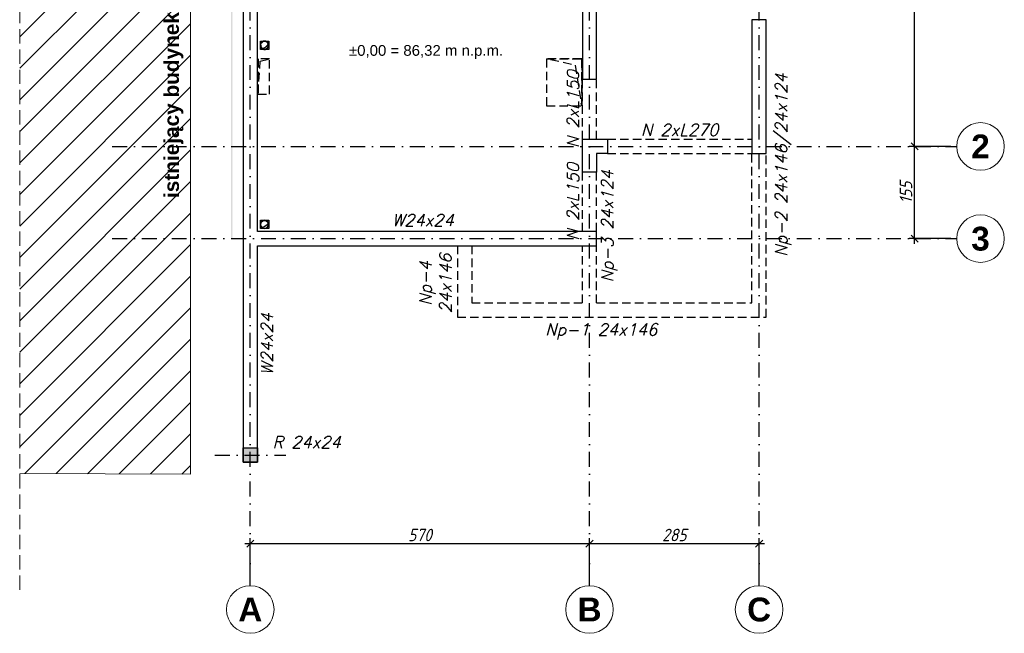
# Model space of a CAD drawing. Header units: millimetres. Extents: x -59549 to 24928, y -40343 to 39139.
# Tile 3 of 27: x -43803 to -27258, y -10343 to -29. Entities that reach past the tile are written whole.
import ezdxf
from ezdxf.enums import TextEntityAlignment as Align

# ---------------------------------------------------------------- set-up
doc = ezdxf.new("R2010")
doc.units = ezdxf.units.MM
doc.header["$MEASUREMENT"] = 0
for name, pattern in [('DASHDOT', [25.4, 12.7, -6.35, 0, -6.35]), ('DASHDOTX2', [2, 1, -0.5, 0, -0.5]), ('Dot & Dashed', [335.138881, 176.388884, -88.194442, 0, -70.555556]), ('Hidden', [7.14375, 4.7625, -2.38125]), ('Krawędzie ukryte', [340, 240, -100])]:
    doc.linetypes.add(name, pattern=pattern)
for name, color, linetype in [('k-nadproża', 4, 'Hidden'), ('k-osie', 1, 'DASHDOT'), ('k-stropy', 4, 'Hidden'), ('k-stropy opisy', 2, 'Continuous'), ('k-słupy', 2, 'Continuous'), ('k-wymiary', 1, 'Continuous'), ('k-ściany', 2, 'Continuous'), ('Nowe_220-A Ściany', 7, 'Continuous'), ('Nowe_440-K Słupy', 7, 'Continuous')]:
    doc.layers.add(name, color=color, linetype=linetype)
doc.layers.add('Nowe_0_Nr_pióra__1', color=7, linetype='Continuous', lineweight=13)
doc.layers.add('Nowe_299-A Wymiary Opisy_Nr_pióra__46', color=7, linetype='Continuous', lineweight=15)
doc.styles.add('50', font='romans.shx', dxfattribs={"width": 0.85, "oblique": 15, "height": 10})
doc.styles.add('ISO', font='ISOCP.SHX', dxfattribs={"oblique": 15})
doc.styles.add('STYL_AUTOMATYCZNY_1', font='arialbd.ttf')
doc.styles.add('STYL_AUTOMATYCZNY_2', font='arial.ttf')
doc.dimstyles.new('ISO 1_100', dxfattribs={"dimtxt": 210, "dimasz": 120, "dimexe": 90, "dimexo": 100, "dimgap": 40, "dimtad": 1, "dimdec": 1, "dimlfac": 0.1, "dimzin": 9, "dimdsep": 46, "dimtxsty": 'ISO', "dimblk": 'OBLIQUE', "dimcen": 0.09, "dimdle": 90, "dimclrd": 1, "dimclre": 1, "dimclrt": 2, "dimadec": 0, "dimazin": 0, "dimtfac": 1, "dimtdec": 1, "dimtix": 1, "dimtmove": 2, "dimatfit": 0, "dimfxl": 1, "dimtolj": 1, "dimtzin": 0, "dimlwd": -1, "dimlwe": -1, "dimarcsym": 0})
pattern_1 = [(0, (-50000, 0), (0, 173.2051), [0, -100]), (0, (-49950, 86.6), (0, 173.2051), [0, -100])]

# ---------------------------------------------------------------- blocks, each defined once
blk = doc.blocks.new('_Oblique')
at = {"color": 0, "linetype": 'ByBlock', "lineweight": -2, "ltscale": 30}
blk.add_line((-0.5, -0.5), (0.5, 0.5), dxfattribs=at)
blk = doc.blocks.new('*D18')
at = {"layer": 'Defpoints', "color": 0}
for p in [(-34228, -8835), (-39928, -9543), (-34228, -9543)]:
    blk.add_point(p, dxfattribs=at)
at = {"layer": 'k-wymiary', "color": 1}
for p, q in [((-39928, -9443), (-39928, -8745)), ((-34228, -9443), (-34228, -8745)), ((-40018, -8835), (-34138, -8835))]:
    blk.add_line(p, q, dxfattribs=at)
at = {"layer": 'k-wymiary', "color": 1, "xscale": 120, "yscale": 120, "zscale": 120, "rotation": 180}
blk.add_blockref('_Oblique', (-39928, -8835), dxfattribs=at)
at = {"layer": 'k-wymiary', "color": 1, "xscale": 120, "yscale": 120, "zscale": 120}
blk.add_blockref('_Oblique', (-34228, -8835), dxfattribs=at)
at = {"layer": 'k-wymiary', "color": 2, "insert": (-37078, -8690), "char_height": 210, "attachment_point": 5, "style": 'ISO'}
blk.add_mtext('\\A1;570', dxfattribs=at)
blk = doc.blocks.new('*D19')
at = {"layer": 'Defpoints', "color": 0}
for p in [(-31378, -8835), (-34228, -9543), (-31378, -9543)]:
    blk.add_point(p, dxfattribs=at)
at = {"layer": 'k-wymiary', "color": 1}
for p, q in [((-34228, -9443), (-34228, -8745)), ((-31378, -9443), (-31378, -8745)), ((-34318, -8835), (-31288, -8835))]:
    blk.add_line(p, q, dxfattribs=at)
at = {"layer": 'k-wymiary', "color": 1, "xscale": 120, "yscale": 120, "zscale": 120, "rotation": 180}
blk.add_blockref('_Oblique', (-34228, -8835), dxfattribs=at)
at = {"layer": 'k-wymiary', "color": 1, "xscale": 120, "yscale": 120, "zscale": 120}
blk.add_blockref('_Oblique', (-31378, -8835), dxfattribs=at)
at = {"layer": 'k-wymiary', "color": 2, "insert": (-32803, -8690), "char_height": 210, "attachment_point": 5, "style": 'ISO'}
blk.add_mtext('\\A1;285', dxfattribs=at)
blk = doc.blocks.new('*D20')
at = {"layer": 'Defpoints', "color": 0}
for p in [(-28766, -2159), (-28058, -2159), (-28058, -3709)]:
    blk.add_point(p, dxfattribs=at)
at = {"layer": 'k-wymiary', "color": 1}
for p, q in [((-28766, -3799), (-28766, -2069)), ((-28158, -2159), (-28856, -2159)), ((-28158, -3709), (-28856, -3709))]:
    blk.add_line(p, q, dxfattribs=at)
at = {"layer": 'k-wymiary', "color": 1, "xscale": 120, "yscale": 120, "zscale": 120}
for p, rotation in [((-28766, -2159), 90), ((-28766, -3709), 270)]:
    blk.add_blockref('_Oblique', p, dxfattribs=dict(at, rotation=rotation))
at = {"layer": 'k-wymiary', "color": 2, "insert": (-28911, -2934), "char_height": 210, "attachment_point": 5, "rotation": 90, "style": 'ISO'}
blk.add_mtext('\\A1;155', dxfattribs=at)
blk = doc.blocks.new('*D21')
at = {"layer": 'Defpoints', "color": 0}
for p in [(-28766, 6091), (-28058, 6091), (-28058, -2159)]:
    blk.add_point(p, dxfattribs=at)
at = {"layer": 'k-wymiary', "color": 1}
for p, q in [((-28766, -2249), (-28766, 6181)), ((-28158, 6091), (-28856, 6091)), ((-28158, -2159), (-28856, -2159))]:
    blk.add_line(p, q, dxfattribs=at)
at = {"layer": 'k-wymiary', "color": 1, "xscale": 120, "yscale": 120, "zscale": 120}
for p, rotation in [((-28766, 6091), 90), ((-28766, -2159), 270)]:
    blk.add_blockref('_Oblique', p, dxfattribs=dict(at, rotation=rotation))
at = {"layer": 'k-wymiary', "color": 2, "insert": (-28911, 1966), "char_height": 210, "attachment_point": 5, "rotation": 90, "style": 'ISO'}
blk.add_mtext('\\A1;825', dxfattribs=at)

msp = doc.modelspace()

# ---------------------------------------------------------------- hatches: boundary and pattern name
at = {"layer": 'k-słupy'}
msp.add_hatch(color=256, dxfattribs=at).paths.add_polyline_path([(-39808.27, -7466.31), (-40048.27, -7466.31), (-40048.27, -7226.31), (-39808.27, -7226.31)])
at = {"layer": 'k-wymiary'}
h = msp.add_hatch(dxfattribs=at)
h.set_pattern_fill('ANSI31', color=1, scale=3000, style=0)
h.paths.add_polyline_path([(-40932.68, 6454.29), (-43803.19, 6466.06), (-43803.19, -7656.35), (-40932.68, -7666.31)])
h.paths.add_polyline_path([(-41440.39, -3073.57), (-41440.39, 1834.34), (-40987.62, 1834.34), (-40987.62, -3073.57)], flags=24)
at = {"layer": 'Nowe_220-A Ściany', "linetype": 'Continuous', "lineweight": 0, "true_color": 0x000000}
h = msp.add_hatch(dxfattribs=at)
h.set_pattern_fill('TYNK_0001', color=18, style=0, pattern_type=2)
h.set_pattern_definition(pattern_1)
h.paths.add_polyline_path([(-40248.27, 6430.82), (-40248.27, -3709.18), (-40228.27, -3709.18), (-40228.27, 6429.08), (-40229.87, 6430.82)])
h = msp.add_hatch(dxfattribs=at)
h.set_pattern_fill('TYNK_0001', color=18, style=0, pattern_type=2)
h.set_pattern_definition(pattern_1)
h.paths.add_polyline_path([(-38633.27, -679.18), (-38628.27, -672.52), (-38628.27, 1200.82), (-38648.27, 1200.82), (-38648.27, -679.18)])
h = msp.add_hatch(dxfattribs=at)
h.set_pattern_fill('TYNK_0001', color=18, style=0, pattern_type=2)
h.set_pattern_definition(pattern_1)
h.paths.add_polyline_path([(-38528.27, -539.18), (-38528.27, 1200.82), (-38548.27, 1200.82), (-38548.27, -539.18)])
h = msp.add_hatch(dxfattribs=at)
h.set_pattern_fill('TYNK_0001', color=18, style=0, pattern_type=2)
h.set_pattern_definition(pattern_1)
h.paths.add_polyline_path([(-31078.27, -29.18), (-31078.27, -2459.18), (-31058.27, -2459.18), (-31058.27, -29.18)])
h = msp.add_hatch(dxfattribs=at)
h.set_pattern_fill('TYNK_0001', color=18, style=0, pattern_type=2)
h.set_pattern_definition(pattern_1)
h.paths.add_polyline_path([(-34088.27, -309.18), (-34088.27, -289.18), (-34108.27, -289.18), (-34108.27, -309.18)])
h = msp.add_hatch(dxfattribs=at)
h.set_pattern_fill('TYNK_0001', color=18, style=0, pattern_type=2)
h.set_pattern_definition(pattern_1)
h.paths.add_polyline_path([(-33948.27, -289.18), (-34088.27, -289.18), (-34088.27, -309.18), (-33948.27, -309.18)])
h = msp.add_hatch(dxfattribs=at)
h.set_pattern_fill('TYNK_0001', color=18, style=0, pattern_type=2)
h.set_pattern_definition(pattern_1)
h.paths.add_polyline_path([(-31518.27, -289.18), (-31518.27, -309.18), (-31498.27, -309.18), (-31498.27, -289.18)])
h = msp.add_hatch(dxfattribs=at)
h.set_pattern_fill('TYNK_0001', color=18, style=0, pattern_type=2)
h.set_pattern_definition(pattern_1)
h.paths.add_polyline_path([(-34088.27, -409.18), (-34088.27, -389.18), (-34108.27, -389.18), (-34108.27, -409.18)])
h = msp.add_hatch(dxfattribs=at)
h.set_pattern_fill('TYNK_0001', color=18, style=0, pattern_type=2)
h.set_pattern_definition(pattern_1)
h.paths.add_polyline_path([(-34088.27, -409.18), (-33948.27, -409.18), (-33948.27, -389.18), (-34088.27, -389.18)])
h = msp.add_hatch(dxfattribs=at)
h.set_pattern_fill('TYNK_0001', color=18, style=0, pattern_type=2)
h.set_pattern_definition(pattern_1)
h.paths.add_polyline_path([(-31518.27, -389.18), (-31518.27, -409.18), (-31498.27, -409.18), (-31498.27, -389.18)])
h = msp.add_hatch(dxfattribs=at)
h.set_pattern_fill('TYNK_0001', color=18, style=0, pattern_type=2)
h.set_pattern_definition(pattern_1)
h.paths.add_polyline_path([(-38548.27, -539.18), (-38548.27, -559.18), (-38543.27, -559.18), (-38528.27, -539.18)])
h = msp.add_hatch(dxfattribs=at)
h.set_pattern_fill('TYNK_0001', color=18, style=0, pattern_type=2)
h.set_pattern_definition(pattern_1)
h.paths.add_polyline_path([(-38528.27, -539.18), (-38543.27, -559.18), (-38528.27, -559.18)])
h = msp.add_hatch(dxfattribs=at)
h.set_pattern_fill('TYNK_0001', color=18, style=0, pattern_type=2)
h.set_pattern_definition(pattern_1)
h.paths.add_polyline_path([(-38528.27, -539.18), (-38528.27, -559.18), (-38348.27, -559.18), (-38348.27, -539.18)])
h = msp.add_hatch(dxfattribs=at)
h.set_pattern_fill('TYNK_0001', color=18, style=0, pattern_type=2)
h.set_pattern_definition(pattern_1)
h.paths.add_polyline_path([(-34368.27, -539.18), (-37338.27, -539.18), (-37338.27, -559.18), (-34368.27, -559.18)])
h = msp.add_hatch(dxfattribs=at)
h.set_pattern_fill('TYNK_0001', color=18, style=0, pattern_type=2)
h.set_pattern_definition(pattern_1)
h.paths.add_polyline_path([(-34348.27, -559.18), (-34348.27, -539.18), (-34368.27, -539.18), (-34368.27, -559.18)])
h = msp.add_hatch(dxfattribs=at)
h.set_pattern_fill('TYNK_0001', color=18, style=0, pattern_type=2)
h.set_pattern_definition(pattern_1)
h.paths.add_polyline_path([(-38648.27, -679.18), (-38648.27, -699.18), (-38633.27, -679.18)])
h = msp.add_hatch(dxfattribs=at)
h.set_pattern_fill('TYNK_0001', color=18, style=0, pattern_type=2)
h.set_pattern_definition(pattern_1)
h.paths.add_polyline_path([(-38633.27, -679.18), (-38648.27, -699.18), (-38628.27, -699.18), (-38628.27, -679.18)])
h = msp.add_hatch(dxfattribs=at)
h.set_pattern_fill('TYNK_0001', color=18, style=0, pattern_type=2)
h.set_pattern_definition(pattern_1)
h.paths.add_polyline_path([(-38628.27, -672.52), (-38633.27, -679.18), (-38628.27, -679.18)])
h = msp.add_hatch(dxfattribs=at)
h.set_pattern_fill('TYNK_0001', color=18, style=0, pattern_type=2)
h.set_pattern_definition(pattern_1)
h.paths.add_polyline_path([(-35828.27, -679.18), (-35848.27, -679.18), (-35848.27, -699.18), (-35828.27, -699.18)])
h = msp.add_hatch(dxfattribs=at)
h.set_pattern_fill('TYNK_0001', color=18, style=0, pattern_type=2)
h.set_pattern_definition(pattern_1)
h.paths.add_polyline_path([(-35828.27, -2049.18), (-35828.27, -699.18), (-35848.27, -699.18), (-35848.27, -2049.18)])
h = msp.add_hatch(dxfattribs=at)
h.set_pattern_fill('TYNK_0001', color=18, style=0, pattern_type=2)
h.set_pattern_definition(pattern_1)
h.paths.add_polyline_path([(-35728.27, -679.18), (-35748.27, -679.18), (-35748.27, -699.18), (-35728.27, -699.18)])
h = msp.add_hatch(dxfattribs=at)
h.set_pattern_fill('TYNK_0001', color=18, style=0, pattern_type=2)
h.set_pattern_definition(pattern_1)
h.paths.add_polyline_path([(-35728.27, -3569.18), (-35728.27, -699.18), (-35748.27, -699.18), (-35748.27, -3569.18)])
h = msp.add_hatch(dxfattribs=at)
h.set_pattern_fill('TYNK_0001', color=18, style=0, pattern_type=2)
h.set_pattern_definition(pattern_1)
h.paths.add_polyline_path([(-37928.27, -3569.18), (-37908.27, -3569.18), (-37908.27, -2109.18), (-37928.27, -2109.18)])
h = msp.add_hatch(dxfattribs=at)
h.set_pattern_fill('TYNK_0001', color=18, style=0, pattern_type=2)
h.set_pattern_definition(pattern_1)
h.paths.add_polyline_path([(-37828.27, -3569.18), (-37808.27, -3569.18), (-37808.27, -2109.18), (-37828.27, -2109.18)])
h = msp.add_hatch(dxfattribs=at)
h.set_pattern_fill('TYNK_0001', color=18, style=0, pattern_type=2)
h.set_pattern_definition(pattern_1)
h.paths.add_polyline_path([(-36888.27, -3569.18), (-36868.27, -3569.18), (-36868.27, -2109.18), (-36888.27, -2109.18)])
h = msp.add_hatch(dxfattribs=at)
h.set_pattern_fill('TYNK_0001', color=18, style=0, pattern_type=2)
h.set_pattern_definition(pattern_1)
h.paths.add_polyline_path([(-36788.27, -3569.18), (-36768.27, -3569.18), (-36768.27, -2109.18), (-36788.27, -2109.18)])
h = msp.add_hatch(dxfattribs=at)
h.set_pattern_fill('TYNK_0001', color=18, style=0, pattern_type=2)
h.set_pattern_definition(pattern_1)
h.paths.add_polyline_path([(-35848.27, -2069.18), (-35848.27, -3569.18), (-35828.27, -3569.18), (-35828.27, -2069.18)])
h = msp.add_hatch(dxfattribs=at)
h.set_pattern_fill('TYNK_0001', color=18, style=0, pattern_type=2)
h.set_pattern_definition(pattern_1)
h.paths.add_polyline_path([(-34368.27, -2019.18), (-34368.27, -2039.18), (-34348.27, -2039.18)])
h = msp.add_hatch(dxfattribs=at)
h.set_pattern_fill('TYNK_0001', color=18, style=0, pattern_type=2)
h.set_pattern_definition(pattern_1)
h.paths.add_polyline_path([(-34348.27, -2019.18), (-34368.27, -2019.18), (-34348.27, -2039.18)])
h = msp.add_hatch(dxfattribs=at)
h.set_pattern_fill('TYNK_0001', color=18, style=0, pattern_type=2)
h.set_pattern_definition(pattern_1)
h.paths.add_polyline_path([(-34088.27, -2019.18), (-34108.27, -2019.18), (-34108.27, -2039.18), (-34088.27, -2039.18)])
h = msp.add_hatch(dxfattribs=at)
h.set_pattern_fill('TYNK_0001', color=18, style=0, pattern_type=2)
h.set_pattern_definition(pattern_1)
h.paths.add_polyline_path([(-34088.27, -2039.18), (-33928.27, -2039.18), (-33928.27, -2019.18), (-34088.27, -2019.18)])
h = msp.add_hatch(dxfattribs=at)
h.set_pattern_fill('TYNK_0001', color=18, style=0, pattern_type=2)
h.set_pattern_definition(pattern_1)
h.paths.add_polyline_path([(-33908.27, -2019.18), (-33928.27, -2019.18), (-33928.27, -2039.18), (-33928.27, -2199.18), (-33908.27, -2199.18)])
h = msp.add_hatch(dxfattribs=at)
h.set_pattern_fill('TYNK_0001', color=18, style=0, pattern_type=2)
h.set_pattern_definition(pattern_1)
h.paths.add_polyline_path([(-31498.27, -2019.18), (-31518.27, -2019.18), (-31498.27, -2039.18)])
h = msp.add_hatch(dxfattribs=at)
h.set_pattern_fill('TYNK_0001', color=18, style=0, pattern_type=2)
h.set_pattern_definition(pattern_1)
h.paths.add_polyline_path([(-33928.27, -2479.18), (-33908.27, -2479.18), (-33908.27, -2319.18), (-33928.27, -2319.18), (-33928.27, -2459.18)])
h = msp.add_hatch(dxfattribs=at)
h.set_pattern_fill('TYNK_0001', color=18, style=0, pattern_type=2)
h.set_pattern_definition(pattern_1)
h.paths.add_polyline_path([(-33928.27, -2459.18), (-33928.27, -2479.18), (-33908.27, -2479.18)])
h = msp.add_hatch(dxfattribs=at)
h.set_pattern_fill('TYNK_0001', color=18, style=0, pattern_type=2)
h.set_pattern_definition(pattern_1)
h.paths.add_polyline_path([(-33928.27, -2479.18), (-33928.27, -2589.18), (-33908.27, -2589.18), (-33908.27, -2479.18)])
h = msp.add_hatch(dxfattribs=at)
h.set_pattern_fill('TYNK_0001', color=18, style=0, pattern_type=2)
h.set_pattern_definition(pattern_1)
h.paths.add_polyline_path([(-31078.27, -2459.18), (-31498.27, -2459.18), (-31498.27, -2479.18), (-31078.27, -2479.18)])
h = msp.add_hatch(dxfattribs=at)
h.set_pattern_fill('TYNK_0001', color=18, style=0, pattern_type=2)
h.set_pattern_definition(pattern_1)
h.paths.add_polyline_path([(-31058.27, -2459.18), (-31078.27, -2459.18), (-31058.27, -2479.18)])
h = msp.add_hatch(dxfattribs=at)
h.set_pattern_fill('TYNK_0001', color=18, style=0, pattern_type=2)
h.set_pattern_definition(pattern_1)
h.paths.add_polyline_path([(-31058.27, -2479.18), (-31078.27, -2459.18), (-31078.27, -2479.18)])
h = msp.add_hatch(dxfattribs=at)
h.set_pattern_fill('TYNK_0001', color=18, style=0, pattern_type=2)
h.set_pattern_definition(pattern_1)
h.paths.add_polyline_path([(-39248.27, -3569.18), (-39568.27, -3569.18), (-39568.27, -3589.18), (-39248.27, -3589.18)])
h = msp.add_hatch(dxfattribs=at)
h.set_pattern_fill('TYNK_0001', color=18, style=0, pattern_type=2)
h.set_pattern_definition(pattern_1)
h.paths.add_polyline_path([(-38878.27, -3569.18), (-39248.27, -3569.18), (-39248.27, -3589.18), (-38878.27, -3589.18)])
h = msp.add_hatch(dxfattribs=at)
h.set_pattern_fill('TYNK_0001', color=18, style=0, pattern_type=2)
h.set_pattern_definition(pattern_1)
h.paths.add_polyline_path([(-37928.27, -3569.18), (-38858.27, -3569.18), (-38858.27, -3589.18), (-37928.27, -3589.18)])
h = msp.add_hatch(dxfattribs=at)
h.set_pattern_fill('TYNK_0001', color=18, style=0, pattern_type=2)
h.set_pattern_definition(pattern_1)
h.paths.add_polyline_path([(-37908.27, -3569.18), (-37928.27, -3569.18), (-37928.27, -3589.18), (-37908.27, -3589.18)])
h = msp.add_hatch(dxfattribs=at)
h.set_pattern_fill('TYNK_0001', color=18, style=0, pattern_type=2)
h.set_pattern_definition(pattern_1)
h.paths.add_polyline_path([(-37808.27, -3569.18), (-37828.27, -3569.18), (-37828.27, -3589.18), (-37808.27, -3589.18)])
h = msp.add_hatch(dxfattribs=at)
h.set_pattern_fill('TYNK_0001', color=18, style=0, pattern_type=2)
h.set_pattern_definition(pattern_1)
h.paths.add_polyline_path([(-36888.27, -3569.18), (-37808.27, -3569.18), (-37808.27, -3589.18), (-36888.27, -3589.18)])
h = msp.add_hatch(dxfattribs=at)
h.set_pattern_fill('TYNK_0001', color=18, style=0, pattern_type=2)
h.set_pattern_definition(pattern_1)
h.paths.add_polyline_path([(-36868.27, -3569.18), (-36888.27, -3569.18), (-36888.27, -3589.18), (-36868.27, -3589.18)])
h = msp.add_hatch(dxfattribs=at)
h.set_pattern_fill('TYNK_0001', color=18, style=0, pattern_type=2)
h.set_pattern_definition(pattern_1)
h.paths.add_polyline_path([(-36768.27, -3569.18), (-36788.27, -3569.18), (-36788.27, -3589.18), (-36768.27, -3589.18)])
h = msp.add_hatch(dxfattribs=at)
h.set_pattern_fill('TYNK_0001', color=18, style=0, pattern_type=2)
h.set_pattern_definition(pattern_1)
h.paths.add_polyline_path([(-35848.27, -3569.18), (-36768.27, -3569.18), (-36768.27, -3589.18), (-35848.27, -3589.18)])
h = msp.add_hatch(dxfattribs=at)
h.set_pattern_fill('TYNK_0001', color=18, style=0, pattern_type=2)
h.set_pattern_definition(pattern_1)
h.paths.add_polyline_path([(-35828.27, -3569.18), (-35848.27, -3569.18), (-35848.27, -3589.18), (-35828.27, -3589.18)])
h = msp.add_hatch(dxfattribs=at)
h.set_pattern_fill('TYNK_0001', color=18, style=0, pattern_type=2)
h.set_pattern_definition(pattern_1)
h.paths.add_polyline_path([(-35728.27, -3569.18), (-35748.27, -3569.18), (-35748.27, -3589.18), (-35728.27, -3589.18)])
h = msp.add_hatch(dxfattribs=at)
h.set_pattern_fill('TYNK_0001', color=18, style=0, pattern_type=2)
h.set_pattern_definition(pattern_1)
h.paths.add_polyline_path([(-34368.27, -3569.18), (-35728.27, -3569.18), (-35728.27, -3589.18), (-34368.27, -3589.18)])
h = msp.add_hatch(dxfattribs=at)
h.set_pattern_fill('TYNK_0001', color=18, style=0, pattern_type=2)
h.set_pattern_definition(pattern_1)
h.paths.add_polyline_path([(-34368.27, -3589.18), (-34348.27, -3589.18), (-34108.27, -3589.18), (-34108.27, -3569.18), (-34368.27, -3569.18)])
h = msp.add_hatch(dxfattribs=at)
h.set_pattern_fill('TYNK_0001', color=18, style=0, pattern_type=2)
h.set_pattern_definition(pattern_1)
h.paths.add_polyline_path([(-34348.27, -3589.18), (-34368.27, -3569.18), (-34368.27, -3589.18)])
h = msp.add_hatch(dxfattribs=at)
h.set_pattern_fill('TYNK_0001', color=18, style=0, pattern_type=2)
h.set_pattern_definition(pattern_1)
h.paths.add_polyline_path([(-33908.27, -3569.18), (-34058.27, -3569.18), (-34058.27, -3589.18), (-33928.27, -3589.18), (-33908.27, -3589.18)])
h = msp.add_hatch(dxfattribs=at)
h.set_pattern_fill('TYNK_0001', color=18, style=0, pattern_type=2)
h.set_pattern_definition(pattern_1)
h.paths.add_polyline_path([(-33928.27, -3589.18), (-33928.27, -4009.18), (-33908.27, -4009.18), (-33908.27, -3589.18)])
h = msp.add_hatch(dxfattribs=at)
h.set_pattern_fill('TYNK_0001', color=18, style=0, pattern_type=2)
h.set_pattern_definition(pattern_1)
h.paths.add_polyline_path([(-40248.27, -3709.18), (-40248.27, -7666.31), (-40228.27, -7666.31), (-40228.27, -3709.18)])
h = msp.add_hatch(dxfattribs=at)
h.set_pattern_fill('TYNK_0001', color=18, style=0, pattern_type=2)
h.set_pattern_definition(pattern_1)
h.paths.add_polyline_path([(-39628.27, -4009.18), (-39628.27, -4029.18), (-39608.27, -4029.18), (-39608.27, -4009.18)])
h = msp.add_hatch(dxfattribs=at)
h.set_pattern_fill('TYNK_0001', color=18, style=0, pattern_type=2)
h.set_pattern_definition(pattern_1)
h.paths.add_polyline_path([(-39628.27, -7646.31), (-39608.27, -7646.31), (-39608.27, -4029.18), (-39628.27, -4029.18)])
h = msp.add_hatch(dxfattribs=at)
h.set_pattern_fill('TYNK_0001', color=18, style=0, pattern_type=2)
h.set_pattern_definition(pattern_1)
h.paths.add_polyline_path([(-39608.27, -4029.18), (-39248.27, -4029.18), (-39248.27, -4009.18), (-39616.09, -4009.18)])
h = msp.add_hatch(dxfattribs=at)
h.set_pattern_fill('TYNK_0001', color=18, style=0, pattern_type=2)
h.set_pattern_definition(pattern_1)
h.paths.add_polyline_path([(-33928.27, -4009.18), (-39248.27, -4009.18), (-39248.27, -4029.18), (-33928.27, -4029.18)])
h = msp.add_hatch(dxfattribs=at)
h.set_pattern_fill('TYNK_0001', color=18, style=0, pattern_type=2)
h.set_pattern_definition(pattern_1)
h.paths.add_polyline_path([(-33908.27, -4009.18), (-33928.27, -4009.18), (-33908.27, -4029.18)])
h = msp.add_hatch(dxfattribs=at)
h.set_pattern_fill('TYNK_0001', color=18, style=0, pattern_type=2)
h.set_pattern_definition(pattern_1)
h.paths.add_polyline_path([(-33908.27, -4029.18), (-33928.27, -4009.18), (-33928.27, -4029.18)])
h = msp.add_hatch(dxfattribs=at)
h.set_pattern_fill('TYNK_0001', color=18, style=0, pattern_type=2)
h.set_pattern_definition(pattern_1)
h.paths.add_polyline_path([(-39608.27, -7646.31), (-40228.27, -7646.31), (-40228.27, -7666.31), (-39608.27, -7666.31)])
at = {"layer": 'Nowe_440-K Słupy', "linetype": 'Continuous', "lineweight": 0, "true_color": 0x000000}
h = msp.add_hatch(dxfattribs=at)
h.set_pattern_fill('PIASEK_0001', color=18, style=0, pattern_type=2)
h.set_pattern_definition([(324.857, (-39693.35, -804.02), (90.66, 128.79), [0, -105, 0, -157.5]), (259.857, (-39348.52, -744.1), (-155.04, 27.736), [0, -77, 0, -133])])
h.paths.add_polyline_path([(-39688.28, -389.18, 0.41416277), (-39758.27, -459.18, 0.41415898), (-39688.28, -529.18, 0.41415899), (-39618.27, -459.18, 0.41416278)])
h.paths.add_polyline_path([(-39724.92, -512.87, -0.24783173), (-39753.27, -459.18, -0.84122569), (-39627.08, -437.26, -0.08623294), (-39623.27, -459.18, -0.60278021)], flags=0)
h = msp.add_hatch(dxfattribs=at)
h.set_pattern_fill('PIASEK_0001', color=18, style=0, pattern_type=2)
h.set_pattern_definition([(324.857, (-34443.35, -1114.02), (90.66, 128.79), [0, -105, 0, -157.5]), (259.857, (-34098.52, -1054.1), (-155.04, 27.736), [0, -77, 0, -133])])
h.paths.add_polyline_path([(-34508.27, -769.18, 0.41415898), (-34438.28, -839.18, 0.41415899), (-34368.27, -769.18, 0.41416278), (-34438.28, -699.18, 0.41416277)])
h.paths.add_polyline_path([(-34474.92, -822.87, -0.24783173), (-34503.27, -769.18, -0.84122569), (-34377.08, -747.26, -0.08623294), (-34373.27, -769.18, -0.60278021)], flags=0)
h = msp.add_hatch(dxfattribs=at)
h.set_pattern_fill('PIASEK_0001', color=18, style=0, pattern_type=2)
h.set_pattern_definition([(324.857, (-39693.35, -3834.02), (90.66, 128.79), [0, -105, 0, -157.5]), (259.857, (-39348.52, -3774.1), (-155.04, 27.736), [0, -77, 0, -133])])
h.paths.add_polyline_path([(-39688.28, -3419.18, 0.41416277), (-39758.27, -3489.18, 0.41415898), (-39688.28, -3559.18, 0.41415899), (-39618.27, -3489.18, 0.41416278)])
h.paths.add_polyline_path([(-39724.92, -3542.87, -0.24783173), (-39753.27, -3489.18, -0.84122569), (-39627.08, -3467.26, -0.08623294), (-39623.27, -3489.18, -0.60278021)], flags=0)

# ---------------------------------------------------------------- linework, layer by layer
at = {"layer": 'k-nadproża', "ltscale": 30}
for p, q in [((-34348.27, -2039.18), (-34348.27, -1029.18)), ((-34108.27, -2039.18), (-34108.27, -1029.18)), ((-33928.27, -2039.18), (-31498.27, -2039.18)), ((-33928.27, -2279.18), (-31498.27, -2279.18)), ((-34348.27, -3589.18), (-34348.27, -2589.18)), ((-34108.27, -3589.18), (-34108.27, -2589.18)), ((-34348.27, -4789.18), (-34348.27, -3829.18)), ((-34108.27, -4789.18), (-34108.27, -3829.18))]:
    msp.add_line(p, q, dxfattribs=at)
for points in [[(-36448.27, -3829.18), (-36448.27, -5029.18), (-31258.27, -5029.18), (-31258.27, -2279.18)], [(-34108.27, -4789.18), (-31498.27, -4789.18), (-31498.27, -2279.18)], [(-36208.27, -3829.18), (-36208.27, -4789.18), (-34348.27, -4789.18)]]:
    msp.add_lwpolyline(points, dxfattribs=at)
at = {"layer": 'k-osie', "linetype": 'DASHDOTX2', "ltscale": 250}
for p, q in [((-39928.27, -9542.55), (-39928.27, 8410.82)), ((-34228.27, -9542.55), (-34228.27, 8410.82)), ((-31378.27, -9542.55), (-31378.27, 8410.82)), ((-42248.27, -2159.18), (-28058.27, -2159.18)), ((-42248.27, -3709.18), (-28058.27, -3709.18)), ((-40524.08, -7346.31), (-39332.46, -7346.31))]:
    msp.add_line(p, q, dxfattribs=at)
at = {"layer": 'k-osie', "linetype": 'Krawędzie ukryte', "lineweight": 13}
msp.add_line((-43803.19, -9609.93), (-43803.19, 8126.42), dxfattribs=at)
at = {"layer": 'k-osie', "linetype": 'Continuous', "lineweight": 13, "flags": 128}
msp.add_lwpolyline([(-43803.19, -7656.35), (-40932.68, -7666.31), (-40932.68, 6454.29), (-43803.19, 6466.06)], dxfattribs=at)
at = {"layer": 'k-osie', "color": 3, "linetype": 'Continuous', "lineweight": 13}
for centre in [(-27658.27, -2159.18), (-27658.27, -3709.18), (-39928.27, -9942.55), (-34228.27, -9942.55), (-31378.27, -9942.55)]:
    msp.add_circle(centre, 400, dxfattribs=at)
at = {"layer": 'k-stropy', "color": 1, "linetype": 'Hidden', "ltscale": 30}
for points in [[(-39758.27, -389.18), (-39688.28, -389.18), (-39618.27, -389.18)], [(-39758.27, -529.18), (-39758.27, -459.18), (-39758.27, -389.18)], [(-39618.27, -389.18), (-39618.27, -459.18), (-39618.27, -529.18)], [(-39618.27, -529.18), (-39688.28, -529.18), (-39758.27, -529.18)]]:
    msp.add_lwpolyline(points, dxfattribs=at)
msp.add_lwpolyline([(-39688.28, -389.18, 0.41416277), (-39758.27, -459.18, 0.41415898), (-39688.28, -529.18, 0.41415899), (-39618.27, -459.18, 0.41416278)], format="xyb", close=True, dxfattribs=at)
for points in [[(-39724.92, -512.87, -0.24783173), (-39753.27, -459.18, -0.84122569), (-39627.08, -437.26)], [(-39724.92, -512.87, 0.60278021), (-39623.27, -459.18, 0.08623294), (-39627.08, -437.26)], [(-39627.08, -437.26, -0.23385265), (-39724.92, -512.87)]]:
    msp.add_lwpolyline(points, format="xyb", dxfattribs=at)
for points in [[(-39608.27, -689.18), (-39798.27, -689.18), (-39798.27, -1279.18), (-39762.63, -724.31)], [(-39798.27, -1279.18), (-39608.27, -1279.18), (-39608.27, -689.18), (-39798.27, -689.18)], [(-34948.27, -1479.18), (-34358.27, -1479.18), (-34358.27, -689.18), (-34948.27, -689.18)]]:
    msp.add_lwpolyline(points, close=True, dxfattribs=at)
at = {"layer": 'k-stropy', "color": 1, "linetype": 'Hidden', "ltscale": 30, "flags": 128}
msp.add_lwpolyline([(-34948.27, -689.18), (-34358.27, -689.18), (-34358.27, -1479.18), (-34465.13, -794.51)], close=True, dxfattribs=at)
at = {"layer": 'k-stropy', "color": 1, "linetype": 'Continuous'}
for points in [[(-39758.27, -3399.18), (-39688.28, -3399.18), (-39618.27, -3399.18)], [(-39758.27, -3539.18), (-39758.27, -3469.18), (-39758.27, -3399.18)], [(-39618.27, -3399.18), (-39618.27, -3469.18), (-39618.27, -3539.18)], [(-39618.27, -3539.18), (-39688.28, -3539.18), (-39758.27, -3539.18)]]:
    msp.add_lwpolyline(points, dxfattribs=at)
msp.add_lwpolyline([(-39688.28, -3399.18, 0.41416277), (-39758.27, -3469.18, 0.41415898), (-39688.28, -3539.18, 0.41415899), (-39618.27, -3469.18, 0.41416278)], format="xyb", close=True, dxfattribs=at)
for points in [[(-39724.92, -3522.87, -0.24783173), (-39753.27, -3469.18, -0.84122569), (-39627.08, -3447.26)], [(-39724.92, -3522.87, 0.60278021), (-39623.27, -3469.18, 0.08623294), (-39627.08, -3447.26)], [(-39627.08, -3447.26, -0.23385265), (-39724.92, -3522.87)]]:
    msp.add_lwpolyline(points, format="xyb", dxfattribs=at)
at = {"layer": 'k-słupy'}
msp.add_lwpolyline([(-39808.27, -7466.31), (-40048.27, -7466.31), (-40048.27, -7226.31), (-39808.27, -7226.31)], close=True, dxfattribs=at)
at = {"layer": 'k-ściany'}
for points in [[(-39808.27, -3589.18), (-39808.27, 5970.82), (-38248.27, 5970.82), (-38248.27, 6210.82), (-40048.27, 6210.82), (-40048.27, -7466.31), (-39808.27, -7466.31), (-39808.27, -3829.18), (-34108.27, -3829.18), (-34108.27, -3589.18), (-39808.27, -3589.18)], [(-34348.27, -1029.18), (-34108.27, -1029.18), (-34108.27, 1300.82), (-34348.27, 1300.82), (-34348.27, -1029.18)], [(-31258.27, -2279.18), (-31258.27, -29.18), (-31498.27, -29.18), (-31498.27, -2279.18), (-31258.27, -2279.18)], [(-33928.27, -2279.18), (-34108.27, -2279.18), (-34108.27, -2589.18), (-34348.27, -2589.18), (-34348.27, -2039.18), (-33928.27, -2039.18), (-33928.27, -2279.18)]]:
    msp.add_lwpolyline(points, dxfattribs=at)

# ---------------------------------------------------------------- texts
at = {"layer": 'k-nadproża', "color": 2, "linetype": 'Dot & Dashed', "ltscale": 1.5, "char_height": 200, "attachment_point": 8, "rotation": 90, "style": '50'}
for s, insert, width in [('{\\W1;N 2xL150}', (-34405.83, -1534.18), 1731.6147), ('{\\W1;Np-2 24x146/24x124 }', (-30839.39, -2472.74), 3875.661), ('{\\W1;N 2xL150}', (-34405.83, -3089.18), 1731.6147), ('{\\W1;Np-3 24x124}', (-33761.76, -3499.9), 2461.9207), ('{\\W1;Np-4\\P24x146}', (-36549.86, -4462.64), 3255.5562)]:
    msp.add_mtext(s, dxfattribs=dict(at, insert=insert, width=width))
at = {"layer": 'k-nadproża', "color": 2, "linetype": 'Dot & Dashed', "ltscale": 1.5, "char_height": 200, "attachment_point": 8, "style": '50'}
for s, insert, width in [('{\\W1;N 2xL270}', (-32713.27, -1981.62), 1731.6147), ('{\\W1;Np-1 24x146}', (-34030.99, -5404.29), 3255.5562)]:
    msp.add_mtext(s, dxfattribs=dict(at, insert=insert, width=width))
at = {"layer": 'k-osie', "color": 7, "lineweight": 13, "style": 'STYL_AUTOMATYCZNY_1'}
for tag, text, p in [('2', '2', (-27658.27, -1959.18)), ('3', '3', (-27658.27, -3509.18))]:
    msp.add_attdef(tag, text=text, height=400, dxfattribs=at).set_placement(p, align=Align.TOP_CENTER)
for tag, text, p in [('A', 'A', (-39928.27, -9742.55)), ('B', 'B', (-34228.27, -9742.55)), ('C', 'C', (-31378.27, -9742.55))]:
    msp.add_attdef(tag, text=text, height=400, rotation=360, dxfattribs=at).set_placement(p, align=Align.TOP_CENTER)
at = {"layer": 'k-stropy opisy', "color": 2, "linetype": 'Dot & Dashed', "ltscale": 1.5, "insert": (-37028.43, -3396.82), "char_height": 200, "width": 3246.6164, "attachment_point": 5, "style": '50'}
msp.add_mtext('{\\W1;W24x24}', dxfattribs=at)
at = {"layer": 'k-stropy opisy', "color": 2, "linetype": 'Dot & Dashed', "ltscale": 1.5, "insert": (-39647.75, -5482.05), "char_height": 200, "width": 3091.958, "attachment_point": 5, "rotation": 90, "style": '50'}
msp.add_mtext('{\\W1;W24x24}', dxfattribs=at)
at = {"layer": 'k-słupy', "insert": (-38982.11, -7228.62), "char_height": 200, "width": 1731.6147, "attachment_point": 8, "style": '50'}
msp.add_mtext('{\\W1;R 24x24}', dxfattribs=at)
at = {"layer": 'Nowe_0_Nr_pióra__1', "color": 7, "linetype": 'Continuous', "lineweight": 13, "insert": (-41050.12, -619.62), "char_height": 250, "attachment_point": 8, "rotation": 90, "style": 'STYL_AUTOMATYCZNY_1'}
msp.add_mtext('\\A1;istniejący budynek garażowy', dxfattribs=at)
at = {"layer": 'Nowe_299-A Wymiary Opisy_Nr_pióra__46', "color": 7, "lineweight": 15, "insert": (-38270.41, -690.21), "char_height": 180, "attachment_point": 7, "style": 'STYL_AUTOMATYCZNY_2'}
msp.add_mtext('\\A1;±0,00 = 86,32 m n.p.m.', dxfattribs=at)

# ---------------------------------------------------------------- dimensions: what is measured, and where the dimension line sits
at = {"layer": 'k-wymiary'}
for base, p1, p2, picture, middle in [((-28766.19, 6090.82), (-28058.27, -2159.18), (-28058.27, 6090.82), '*D21', (-28911.21, 1965.82)), ((-28766.19, -2159.18), (-28058.27, -3709.18), (-28058.27, -2159.18), '*D20', (-28911.19, -2934.18))]:
    dim = msp.add_linear_dim(base=base, p1=p1, p2=p2, angle=90, dimstyle='ISO 1_100', dxfattribs=at)
    dim.commit()
    dim.dimension.update_dxf_attribs({"geometry": picture, "text_midpoint": middle})
for base, p1, p2, picture, middle in [((-34228.27, -8834.63), (-39928.27, -9542.55), (-34228.27, -9542.55), '*D18', (-37078.27, -8689.63)), ((-31378.27, -8834.63), (-34228.27, -9542.55), (-31378.27, -9542.55), '*D19', (-32803.27, -8689.61))]:
    dim = msp.add_linear_dim(base=base, p1=p1, p2=p2, dimstyle='ISO 1_100', dxfattribs=at)
    dim.commit()
    dim.dimension.update_dxf_attribs({"geometry": picture, "text_midpoint": middle})

doc.saveas('drawing.dxf')
